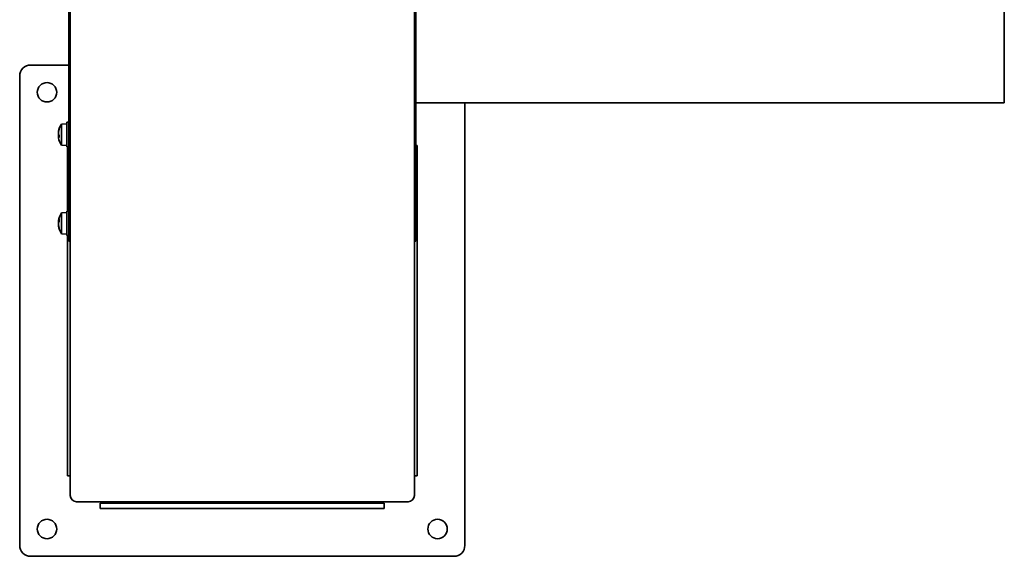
# Model space of a CAD drawing. Header units: millimetres. Extents: x 240 to 600, y 100 to 494.
# Tile 1 of 2: x 240 to 600, y 100 to 297. Entities that reach past the tile are written whole.
import ezdxf

# ---------------------------------------------------------------- set-up
doc = ezdxf.new("R2010")
doc.units = ezdxf.units.MM
doc.header["$LTSCALE"] = 2
doc.layers.add('Krawędzie widoczne(ISO)', color=7, linetype='Continuous', lineweight=35, true_color=0x262659)

msp = doc.modelspace()

# ---------------------------------------------------------------- linework, layer by layer
at = {"layer": 'Krawędzie widoczne(ISO)'}
for p, q in [((257.75, 215.89), (257.75, 450.89)), ((384.75, 215.89), (384.75, 450.89)), ((600.25, 266.59), (600.25, 400.19)), ((258.25, 233.46), (258.25, 395.29)), ((384.25, 395.29), (384.25, 233.46)), ((243.75, 280.39), (257.75, 280.39)), ((239.75, 104.39), (239.75, 276.39)), ((384.75, 266.59), (600.25, 266.59)), ((402.75, 266.59), (402.75, 104.39)), ((254.23, 257.04), (254.23, 256.81)), ((255.1, 258.74), (256.95, 258.9)), ((255.1, 251.06), (255.1, 258.74)), ((256.95, 259.4), (256.95, 250.4)), ((256.95, 259.4), (257.75, 259.4)), ((253.91, 255.73), (253.93, 255.73)), ((253.91, 254.06), (253.93, 254.06)), ((253.92, 254.34), (254.23, 254.37)), ((254, 254.39), (254.23, 254.41)), ((254.23, 254.78), (254.23, 253.88)), ((255.1, 251.06), (256.95, 250.9)), ((256.95, 250.4), (257.75, 250.4)), ((257.25, 250.01), (257.25, 250.4)), ((257.25, 250.01), (257.25, 243.77)), ((385.25, 250.89), (384.75, 250.89)), ((385.25, 250.89), (385.25, 250.01)), ((385.25, 243.77), (385.25, 250.01)), ((257.25, 241.64), (257.25, 243.77)), ((257.25, 241.64), (257.25, 226.89)), ((385.25, 243.77), (385.25, 241.64)), ((385.25, 241.64), (385.25, 139.13)), ((258.25, 122.69), (258.25, 233.46)), ((384.25, 233.46), (384.25, 122.69)), ((254.23, 223.82), (254.23, 223.01)), ((255.1, 226.23), (256.95, 226.39)), ((255.1, 218.55), (255.1, 226.23)), ((256.95, 226.89), (256.95, 217.89)), ((256.95, 226.89), (257.75, 226.89)), ((253.91, 223.26), (253.92, 223.26)), ((253.91, 221.51), (253.97, 221.52)), ((253.92, 223.11), (254.23, 223.08)), ((253.92, 221.67), (253.93, 221.67)), ((254.23, 220.77), (254.23, 220.33)), ((255.1, 218.55), (256.95, 218.39)), ((256.95, 217.89), (257.75, 217.89)), ((257.25, 217.89), (257.25, 139.13)), ((257.75, 215.89), (258.25, 215.89)), ((384.75, 215.89), (384.25, 215.89)), ((257.25, 137.01), (257.25, 139.13)), ((257.25, 137.01), (257.25, 130.77)), ((385.25, 139.13), (385.25, 137.01)), ((385.25, 130.77), (385.25, 137.01)), ((257.25, 129.89), (257.25, 130.77)), ((257.25, 129.89), (258.25, 129.89)), ((384.25, 129.89), (385.25, 129.89)), ((385.25, 130.77), (385.25, 129.89)), ((381.95, 120.39), (260.55, 120.39)), ((269.25, 119.89), (270.13, 119.89)), ((269.25, 119.89), (269.25, 117.89)), ((276.37, 119.89), (270.13, 119.89)), ((276.37, 119.89), (278.49, 119.89)), ((278.49, 119.89), (364.01, 119.89)), ((364.01, 119.89), (366.13, 119.89)), ((372.37, 119.89), (366.13, 119.89)), ((372.37, 119.89), (373.25, 119.89)), ((373.25, 117.89), (373.25, 119.89)), ((270.13, 117.89), (269.25, 117.89)), ((270.13, 117.89), (276.37, 117.89)), ((278.49, 117.89), (276.37, 117.89)), ((278.49, 117.89), (364.01, 117.89)), ((366.13, 117.89), (364.01, 117.89)), ((366.13, 117.89), (372.37, 117.89)), ((373.25, 117.89), (372.37, 117.89)), ((398.75, 100.39), (243.75, 100.39))]:
    msp.add_line(p, q, dxfattribs=at)
for centre in [(249.75, 270.39), (249.75, 110.39), (392.75, 110.39)]:
    msp.add_circle(centre, 3.55, dxfattribs=at)
for centre, radius, start, end in [((243.75, 276.39), 4, 90, 180), ((260.35, 254.9), 6.5, 143.8044, 169.4294), ((260.35, 254.9), 6.5, 190.5706, 216.1956), ((260.35, 222.39), 6.5, 143.8044, 172.2546), ((260.35, 222.39), 6.5, 187.7454, 216.1956), ((260.55, 122.69), 2.3, 180, 270), ((381.95, 122.69), 2.3, 270, 0), ((243.75, 104.39), 4, 180, 270), ((398.75, 104.39), 4, 270, 0)]:
    msp.add_arc(centre, radius, start, end, dxfattribs=at)
for centre, major_axis, ratio, start_param, end_param in [((260.31, 254.86), (4.7, -4.47), 0.991961, 3.549754, 3.727901), ((260.31, 255.09), (-6.36, -1.26), 0.894346, 5.759797, 5.937944), ((254.43, 257.03), (0.185, -0.091), 0.994286, 3.247631, 3.594593), ((258.81, 255.99), (3.31, 4.67), 0.790322, 2.1291, 2.140519), ((253.59, 255.76), (-0.452, -0.143), 0.484667, 2.211463, 2.221471), ((258.81, 257.1), (-4.69, -3.28), 0.489858, 5.720327, 5.791864), ((258.81, 252.46), (-4.84, 3.06), 0.354105, 6.271099, 6.342637), ((253.59, 255.66), (-0.455, 0.25), 0.180909, 2.462523, 2.562271), ((258.81, 252.7), (-4.69, 3.28), 0.489858, 0.491321, 0.52583), ((253.59, 254.56), (0.453, -0.235), 0.25879, 0.431902, 0.911905), ((253.59, 254.13), (-0.455, -0.25), 0.180909, 3.530586, 3.820662), ((258.81, 253.81), (3.31, -4.67), 0.790322, 4.142667, 4.214204), ((258.81, 256.41), (4.01, 4.09), 0.71417, 2.672631, 2.744169), ((253.59, 253.79), (0.451, 0.183), 0.415527, 0.57352, 0.611148), ((260.31, 254.45), (-6.46, 0.57), 0.09174, 0.1775, 0.355647), ((260.31, 255.34), (-6.46, -0.57), 0.09174, 6.090984, 6.105685), ((260.31, 255.3), (-6.45, -0.63), 0.438805, 0.126703, 0.30485), ((260.31, 254.94), (4.7, 4.47), 0.991961, 2.555285, 2.569986), ((254.43, 253.89), (-0.206, -0.02), 0.437592, 6.241487, 6.58845), ((258.81, 222.88), (-1.73, -5.46), 0.851376, 4.836584, 4.908122), ((258.81, 221.44), (-3.01, 4.87), 0.809232, 0.686976, 0.758513), ((260.31, 222.04), (-6.44, 0.73), 0.636553, 6.007872, 6.186019), ((254.43, 223.81), (0.206, -0.022), 0.634934, 2.864011, 3.210973), ((253.59, 223.54), (-0.452, 0.127), 0.504105, 2.504165, 2.523826), ((253.59, 222.93), (0.456, -0.261), 0.078894, 5.550044, 5.73991), ((258.81, 224.88), (-4.87, -3.01), 0.308452, 5.883601, 5.933925), ((253.59, 222.45), (-0.455, -0.254), 0.156282, 2.276472, 2.301332), ((258.81, 219.9), (-4.87, 3.01), 0.308452, 0.34926, 0.420798), ((253.59, 221.84), (0.456, 0.261), 0.078894, 0.576109, 0.733141), ((258.81, 225.01), (-4.94, -2.9), 0.158613, 0.068053, 0.13959), ((258.81, 221.9), (-1.73, 5.46), 0.851376, 1.375064, 1.375249), ((253.59, 221.37), (0.455, -0.07), 0.552087, 0.858311, 0.862635), ((260.31, 222.81), (-6.46, -0.6), 0.322116, 5.905826, 6.083973), ((260.31, 222.1), (-6.42, 0.88), 0.766293, 0.273977, 0.452124), ((260.31, 222.53), (-6.26, -1.69), 0.94268, 6.202886, 6.381033), ((254.43, 220.34), (-0.201, -0.046), 0.941579, 6.06994, 6.416902)]:
    msp.add_ellipse(centre, major_axis=major_axis, ratio=ratio, start_param=start_param, end_param=end_param, dxfattribs=at)
for points, knots in [([(253.94, 256), (253.94, 255.96), (253.93, 255.92), (253.92, 255.85), (253.92, 255.82), (253.91, 255.78), (253.91, 255.76), (253.91, 255.74), (253.91, 255.73), (253.91, 255.73)], [-0.18005785, -0.18005785, -0.18005785, -0.18005785, -0.1688907, -0.1688907, -0.15772354, -0.15772354, -0.14676432, -0.14676432, -0.1384604, -0.1384604, -0.1384604, -0.1384604]), ([(253.92, 255.42), (253.92, 255.42), (253.92, 255.42), (253.91, 255.43), (253.91, 255.45), (253.91, 255.5), (253.91, 255.53), (253.91, 255.59), (253.92, 255.63), (253.92, 255.7), (253.93, 255.74), (253.94, 255.8), (253.94, 255.81), (253.94, 255.83)], [-0.15827539, -0.15827539, -0.15827539, -0.15827539, -0.15764996, -0.15764996, -0.14669212, -0.14669212, -0.13573428, -0.13573428, -0.12469501, -0.12469501, -0.11365575, -0.11365575, -0.10828626, -0.10828626, -0.10828626, -0.10828626]), ([(253.92, 255.67), (253.92, 255.67), (253.92, 255.67), (253.91, 255.63), (253.91, 255.59), (253.91, 255.55), (253.91, 255.53), (253.91, 255.52)], [-0.15827557, -0.15827557, -0.15827557, -0.15827557, -0.15765014, -0.15765014, -0.1466923, -0.1466923, -0.14056065, -0.14056065, -0.14056065, -0.14056065]), ([(253.94, 254.91), (253.94, 254.91), (253.93, 254.92), (253.92, 254.96), (253.92, 254.99), (253.91, 255.04), (253.91, 255.08), (253.91, 255.15), (253.91, 255.19), (253.91, 255.25), (253.92, 255.27), (253.92, 255.29)], [-0.1800581, -0.1800581, -0.1800581, -0.1800581, -0.16889095, -0.16889095, -0.15772379, -0.15772379, -0.14676457, -0.14676457, -0.13580535, -0.13580535, -0.13009158, -0.13009158, -0.13009158, -0.13009158]), ([(253.94, 254.89), (253.94, 254.88), (253.93, 254.87), (253.92, 254.84), (253.92, 254.81), (253.91, 254.75), (253.91, 254.72), (253.91, 254.64), (253.91, 254.6), (253.91, 254.55), (253.92, 254.53), (253.92, 254.51)], [-0.1800581, -0.1800581, -0.1800581, -0.1800581, -0.16889095, -0.16889095, -0.15772379, -0.15772379, -0.14676457, -0.14676457, -0.13580535, -0.13580535, -0.13009158, -0.13009158, -0.13009158, -0.13009158]), ([(253.92, 254.38), (253.92, 254.38), (253.92, 254.38), (253.91, 254.37), (253.91, 254.35), (253.91, 254.31), (253.91, 254.29), (253.91, 254.28)], [-0.15827539, -0.15827539, -0.15827539, -0.15827539, -0.15764996, -0.15764996, -0.14669212, -0.14669212, -0.14056047, -0.14056047, -0.14056047, -0.14056047]), ([(253.92, 254.13), (253.92, 254.13), (253.92, 254.13), (253.91, 254.17), (253.91, 254.2), (253.91, 254.26), (253.91, 254.29), (253.91, 254.32), (253.92, 254.34), (253.92, 254.35), (253.93, 254.34), (253.94, 254.33), (253.94, 254.32), (253.94, 254.32)], [-0.15827539, -0.15827539, -0.15827539, -0.15827539, -0.15764996, -0.15764996, -0.14669212, -0.14669212, -0.13573428, -0.13573428, -0.12469501, -0.12469501, -0.11365575, -0.11365575, -0.10828626, -0.10828626, -0.10828626, -0.10828626]), ([(253.94, 253.8), (253.94, 253.84), (253.93, 253.87), (253.92, 253.94), (253.92, 253.97), (253.91, 254.02), (253.91, 254.04), (253.91, 254.06), (253.91, 254.07), (253.91, 254.06), (253.92, 254.06), (253.92, 254.05)], [0, 0, 0, 0, 0.01116716, 0.01116716, 0.02233431, 0.02233431, 0.03329353, 0.03329353, 0.04425275, 0.04425275, 0.04996652, 0.04996652, 0.04996652, 0.04996652]), ([(253.92, 223.3), (253.92, 223.3), (253.92, 223.3), (253.91, 223.28), (253.91, 223.27), (253.91, 223.26), (253.91, 223.26), (253.91, 223.26)], [-0.15827557, -0.15827557, -0.15827557, -0.15827557, -0.15765014, -0.15765014, -0.1466923, -0.1466923, -0.14056065, -0.14056065, -0.14056065, -0.14056065]), ([(253.94, 223.17), (253.94, 223.15), (253.93, 223.13), (253.92, 223.11), (253.92, 223.1), (253.91, 223.11), (253.91, 223.12), (253.91, 223.16), (253.91, 223.18), (253.91, 223.23), (253.92, 223.24), (253.92, 223.26)], [-0.18005785, -0.18005785, -0.18005785, -0.18005785, -0.1688907, -0.1688907, -0.15772354, -0.15772354, -0.14676432, -0.14676432, -0.1358051, -0.1358051, -0.13009133, -0.13009133, -0.13009133, -0.13009133]), ([(253.93, 223.1), (253.93, 223.09), (253.93, 223.07), (253.92, 223.02), (253.92, 222.98), (253.91, 222.9), (253.91, 222.87), (253.91, 222.8), (253.91, 222.77), (253.91, 222.73), (253.92, 222.72), (253.92, 222.71)], [-0.17386986, -0.17386986, -0.17386986, -0.17386986, -0.16889095, -0.16889095, -0.15772379, -0.15772379, -0.14676457, -0.14676457, -0.13580535, -0.13580535, -0.13009158, -0.13009158, -0.13009158, -0.13009158]), ([(253.92, 222.21), (253.92, 222.21), (253.92, 222.21), (253.91, 222.25), (253.91, 222.28), (253.91, 222.36), (253.91, 222.4), (253.91, 222.47), (253.92, 222.51), (253.92, 222.57), (253.93, 222.59), (253.94, 222.62), (253.94, 222.63), (253.94, 222.63)], [-0.15827539, -0.15827539, -0.15827539, -0.15827539, -0.15764996, -0.15764996, -0.14669212, -0.14669212, -0.13573428, -0.13573428, -0.12469501, -0.12469501, -0.11365575, -0.11365575, -0.10828626, -0.10828626, -0.10828626, -0.10828626]), ([(253.92, 222.56), (253.92, 222.56), (253.92, 222.56), (253.91, 222.53), (253.91, 222.49), (253.91, 222.43), (253.91, 222.41), (253.91, 222.39)], [-0.15827539, -0.15827539, -0.15827539, -0.15827539, -0.15764996, -0.15764996, -0.14669212, -0.14669212, -0.14056047, -0.14056047, -0.14056047, -0.14056047]), ([(253.94, 221.62), (253.94, 221.65), (253.93, 221.68), (253.92, 221.76), (253.92, 221.8), (253.91, 221.87), (253.91, 221.91), (253.91, 221.98), (253.91, 222.01), (253.91, 222.04), (253.92, 222.05), (253.92, 222.06)], [-0.1800581, -0.1800581, -0.1800581, -0.1800581, -0.16889095, -0.16889095, -0.15772379, -0.15772379, -0.14676457, -0.14676457, -0.13580535, -0.13580535, -0.13009158, -0.13009158, -0.13009158, -0.13009158]), ([(253.92, 221.67), (253.92, 221.67), (253.91, 221.67), (253.91, 221.66), (253.91, 221.65), (253.91, 221.62), (253.91, 221.59), (253.91, 221.55), (253.92, 221.53), (253.92, 221.51)], [0.01960095, 0.01960095, 0.01960095, 0.01960095, 0.02233431, 0.02233431, 0.03329353, 0.03329353, 0.04425275, 0.04425275, 0.04996652, 0.04996652, 0.04996652, 0.04996652]), ([(253.91, 221.51), (253.91, 221.51), (253.91, 221.51), (253.91, 221.49), (253.92, 221.47), (253.92, 221.43), (253.93, 221.4), (253.94, 221.35), (253.94, 221.33), (253.94, 221.32)], [-0.14056047, -0.14056047, -0.14056047, -0.14056047, -0.13573428, -0.13573428, -0.12469501, -0.12469501, -0.11365575, -0.11365575, -0.10828626, -0.10828626, -0.10828626, -0.10828626])]:
    msp.add_open_spline(points, degree=3, knots=knots, dxfattribs=at)

doc.saveas('drawing.dxf')
